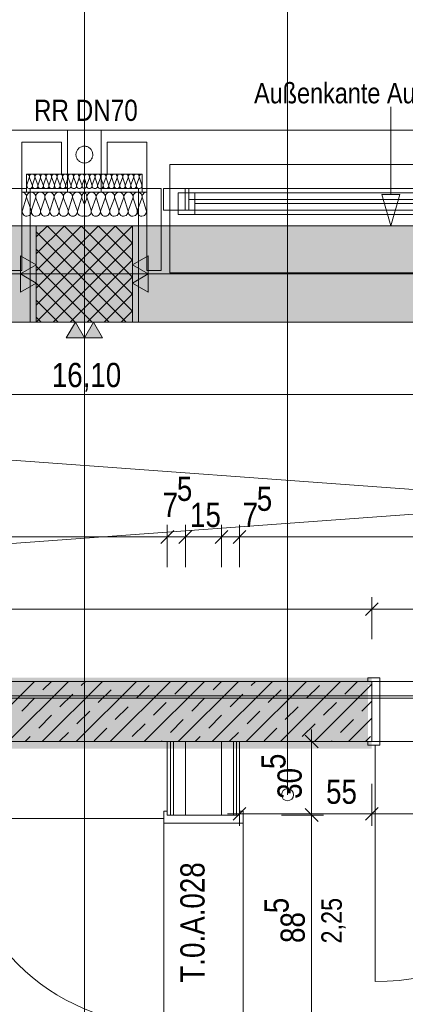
# Model space of a CAD drawing. Extents: x -620 to 300, y 62 to 1162.
# Tile 80 of 256: x -296 to -264, y 939 to 1021. Entities that reach past the tile are written whole.
import ezdxf
from ezdxf.lldxf.tags import DXFTag

# ---------------------------------------------------------------- set-up
doc = ezdxf.new("R2010")
doc.units = 0
doc.layers.get('0').update_dxf_attribs({"lineweight": 13})
for name, color, linetype, lineweight, true_color in [('--Bem innen', 9, 'Continuous', 13, 0x808080), ('00 -Bauelemente -Dämmung innen', 7, 'Continuous', 9, 0xff7fe6), ('00 -Bauelemente -Gipskarton', 7, 'Continuous', 9, 0xff7fe6), ('30 -33 Aussenwände- 3 Aussenstützen', 7, 'Continuous', 50, 0x0000dd), ('30 -33 Aussenwände- 7 Fassade_ Elemente', 7, 'Continuous', 9, 0x00aacc), ('30 -34 Innenwände- 1 tragend', 7, 'Continuous', 13, 0xdd0806), ('30 -34 Innenwände- 2 nichttragend', 7, 'Continuous', 18, 0xff7fe6), ('30 -34 Innenwände- 4 Türen_Fenster', 7, 'Continuous', 15, 0x9955ff), ('30 -35 Decken- 1 Konstruktion-Träger- Stahlbeton', 7, 'Continuous', 13, 0x33aa00), ('30 -35 Decken- 2.1 Treppen Innen 2D', 7, 'Continuous', 9, 0x599559), ('70 -72 Beschriftung- 1 Beschriftung allgemein', 7, 'Continuous', 9, 0xff6633), ('70 -72 Beschriftung- 2 Beschriftung Bauteile', 7, 'Continuous', 9, 0x9999ff), ('70 -75 Raumstempel-2 Verweislinie', 7, 'Continuous', 9, 0xff6600), ('70 -76 Bemaßung- 2 Allgemein', 9, 'Continuous', 5, 0x808080), ('iwb_Schraffur_F90_feuerbestaendig', 1, 'Continuous', 13, 0xff0000), ('iwb_Schraffur_Unterzug', 7, 'Continuous', 5, 0xffffcc), ('iwb_Sichtbeton', 2, 'Continuous', 50, 0xffff00), ('iwb_Sichtbeton-Shading', 2, 'Continuous', 50, 0xffff00)]:
    doc.layers.add(name, color=color, linetype=linetype, lineweight=lineweight, true_color=true_color)
for name, color, linetype, lineweight in [('40 -41 Abwasser_Wasser_Gas- 2 Wasser-1', 7, 'Continuous', 15), ('70 -71 Achsen- 1 Gebäudeachsen', 7, 'STRICHPUNKT2-A06G94XR8I', 18), ('Keine', 7, 'Continuous', 9), ('Keine-1', 7, 'Continuous', 15)]:
    doc.layers.add(name, color=color, linetype=linetype, lineweight=lineweight)
doc.styles.get("Standard").update_dxf_attribs({"font": 'ARIALN.TTF'})
tags = doc.linetypes.add('fein_strichliert-A06G94XS8I', pattern=[4, 1, -2, 1]).pattern_tags.tags
tags[8:9] = [DXFTag(74, 4), DXFTag(75, 0), DXFTag(340, '0'), DXFTag(46, 0.0), DXFTag(50, 0.0), DXFTag(44, 0.0), DXFTag(45, 0.0)]
tags[6:7] = [DXFTag(74, 4), DXFTag(75, 0), DXFTag(340, '0'), DXFTag(46, 0.0), DXFTag(50, 0.0), DXFTag(44, 0.0), DXFTag(45, 0.0)]
tags[4:5] = [DXFTag(74, 4), DXFTag(75, 0), DXFTag(340, '0'), DXFTag(46, 0.0), DXFTag(50, 0.0), DXFTag(44, 0.0), DXFTag(45, 0.0)]
tags = doc.linetypes.add('STRICHPUNKT2-A06G94XR8I', pattern=[12.7, 6.35, -3.175, 0, -3.175]).pattern_tags.tags
tags[10:11] = [DXFTag(74, 4), DXFTag(75, 0), DXFTag(340, '0'), DXFTag(46, 0.0), DXFTag(50, 0.0), DXFTag(44, 0.0), DXFTag(45, 0.0)]
tags[8:9] = [DXFTag(74, 4), DXFTag(75, 0), DXFTag(340, '0'), DXFTag(46, 0.0), DXFTag(50, 0.0), DXFTag(44, 0.0), DXFTag(45, 0.0)]
tags[6:7] = [DXFTag(74, 4), DXFTag(75, 0), DXFTag(340, '0'), DXFTag(46, 0.0), DXFTag(50, 0.0), DXFTag(44, 0.0), DXFTag(45, 0.0)]
tags[4:5] = [DXFTag(74, 4), DXFTag(75, 0), DXFTag(340, '0'), DXFTag(46, 0.0), DXFTag(50, 0.0), DXFTag(44, 0.0), DXFTag(45, 0.0)]

# ---------------------------------------------------------------- blocks, each defined once
blk = doc.blocks.new('Shading-A06G94VT8I', base_point=(-44.915, 989.453))
at = {"layer": 'iwb_Sichtbeton-Shading', "color": 51, "true_color": 0xffff7f}
for points in [[(-453.079, 965.303), (-453.079, 965.903), (-266.679, 965.303), (-266.679, 965.903)], [(-453.079, 960.003), (-453.079, 960.603), (-266.679, 960.003), (-266.679, 960.603)]]:
    blk.add_solid(points, dxfattribs=at)
blk = doc.blocks.new('Referenz-A06G94XT8I')
at = {"layer": '00 -Bauelemente -Dämmung innen', "color": 0, "linetype": 'Continuous', "lineweight": -2, "ltscale": 0.13}
for p, q in [((-283.18, 960.603), (-283.18, 954.503)), ((-282.18, 960.603), (-282.18, 954.503)), ((-279.18, 954.503), (-279.18, 960.603)), ((-278.18, 954.503), (-278.18, 960.603))]:
    blk.add_line(p, q, dxfattribs=at)
at = {"layer": '00 -Bauelemente -Gipskarton', "color": 0, "linetype": 'Continuous', "lineweight": -2, "ltscale": 0.13}
for p, q in [((-283.68, 960.603), (-283.68, 954.503)), ((-283.43, 960.603), (-283.43, 954.503)), ((-283.18, 960.603), (-283.18, 954.503)), ((-278.18, 954.503), (-278.18, 960.603)), ((-277.93, 954.503), (-277.93, 960.603)), ((-277.68, 954.503), (-277.68, 960.603))]:
    blk.add_line(p, q, dxfattribs=at)
at = {"layer": '30 -33 Aussenwände- 3 Aussenstützen', "color": 0, "lineweight": -2}
for p, q in [((-294.58, 1002.532), (-293.658, 1003.453)), ((-294.58, 1001.118), (-292.244, 1003.453)), ((-294.58, 999.703), (-290.83, 1003.453)), ((-294.58, 998.289), (-289.415, 1003.453)), ((-294.58, 996.875), (-288.001, 1003.453)), ((-294.58, 995.461), (-286.587, 1003.453)), ((-293.676, 1003.453), (-286.58, 996.357)), ((-292.262, 1003.453), (-286.58, 997.771)), ((-290.847, 1003.453), (-286.58, 999.186)), ((-289.433, 1003.453), (-286.58, 1000.6)), ((-288.019, 1003.453), (-286.58, 1002.014)), ((-286.605, 1003.453), (-286.58, 1003.428)), ((-294.58, 1002.943), (-287.09, 995.453)), ((-294.58, 1001.529), (-288.504, 995.453)), ((-293.173, 995.453), (-286.58, 1002.047)), ((-291.759, 995.453), (-286.58, 1000.632)), ((-294.58, 1000.115), (-289.918, 995.453)), ((-290.58, 1000.453), (-290.58, 998.453)), ((-291.58, 999.453), (-289.58, 999.453)), ((-290.344, 995.453), (-286.58, 999.218)), ((-294.58, 998.7), (-291.333, 995.453)), ((-294.58, 997.286), (-292.747, 995.453)), ((-288.93, 995.453), (-286.58, 997.804)), ((-294.58, 995.872), (-294.161, 995.453)), ((-287.516, 995.453), (-286.58, 996.39))]:
    blk.add_line(p, q, dxfattribs=at)
at = {"layer": '30 -33 Aussenwände- 3 Aussenstützen', "color": 0, "linetype": 'Continuous', "lineweight": -2, "ltscale": 0.13}
for p, q in [((-286.58, 1003.453), (-294.58, 1003.453)), ((-294.58, 1003.453), (-294.58, 995.453)), ((-286.58, 995.453), (-286.58, 1003.453)), ((-294.58, 995.453), (-286.58, 995.453))]:
    blk.add_line(p, q, dxfattribs=at)
at = {"layer": '30 -33 Aussenwände- 7 Fassade_ Elemente', "color": 0, "linetype": 'Continuous', "lineweight": -2, "ltscale": 0.13}
for p, q in [((-291.98, 1011.393), (-454.18, 1011.393)), ((-291.98, 1006.553), (-291.98, 1011.393)), ((-291.98, 1006.254), (-291.98, 1011.393)), ((-126.98, 1011.393), (-289.18, 1011.393)), ((-289.18, 1011.393), (-289.18, 1006.553)), ((-289.18, 1006.254), (-289.18, 1011.393)), ((-292.48, 1010.393), (-295.78, 1010.393)), ((-295.78, 1010.393), (-295.78, 1006.553)), ((-292.48, 1007.753), (-292.48, 1010.393)), ((-288.679, 1007.753), (-288.679, 1010.393)), ((-288.679, 1010.393), (-285.379, 1010.393)), ((-285.379, 1010.393), (-285.379, 1006.553)), ((-295.38, 1007.753), (-292.48, 1007.753)), ((-295.38, 1006.254), (-295.38, 1007.753)), ((-295.38, 1006.553), (-295.38, 1007.753)), ((-295.38, 1007.753), (-290.58, 1007.753)), ((-295.158, 1007.453), (-295.351, 1006.853)), ((-294.914, 1006.853), (-295.136, 1007.453)), ((-294.698, 1007.453), (-294.891, 1006.853)), ((-294.454, 1006.853), (-294.676, 1007.453)), ((-294.239, 1007.453), (-294.432, 1006.853)), ((-293.994, 1006.853), (-294.216, 1007.453)), ((-293.779, 1007.453), (-293.972, 1006.853)), ((-293.535, 1006.853), (-293.757, 1007.453)), ((-293.319, 1007.453), (-293.512, 1006.853)), ((-293.075, 1006.853), (-293.297, 1007.453)), ((-292.86, 1007.453), (-293.053, 1006.853)), ((-292.616, 1006.853), (-292.837, 1007.453)), ((-292.4, 1007.453), (-292.593, 1006.853)), ((-292.156, 1006.853), (-292.378, 1007.453)), ((-291.941, 1007.453), (-292.133, 1006.853)), ((-291.696, 1006.853), (-291.918, 1007.453)), ((-291.481, 1007.453), (-291.674, 1006.853)), ((-291.237, 1006.853), (-291.458, 1007.453)), ((-291.021, 1007.453), (-291.214, 1006.853)), ((-290.777, 1006.853), (-290.999, 1007.453)), ((-290.58, 1007.398), (-290.755, 1006.853)), ((-290.58, 1007.753), (-285.779, 1007.753)), ((-290.58, 1006.254), (-290.58, 1007.753)), ((-290.58, 1007.398), (-290.405, 1006.853)), ((-290.382, 1006.853), (-290.16, 1007.453)), ((-290.138, 1007.453), (-289.945, 1006.853)), ((-289.923, 1006.853), (-289.701, 1007.453)), ((-289.678, 1007.453), (-289.485, 1006.853)), ((-289.463, 1006.853), (-289.241, 1007.453)), ((-289.219, 1007.453), (-289.026, 1006.853)), ((-289.003, 1006.853), (-288.781, 1007.453)), ((-288.759, 1007.453), (-288.566, 1006.853)), ((-285.779, 1007.753), (-288.679, 1007.753)), ((-288.544, 1006.853), (-288.322, 1007.453)), ((-288.299, 1007.453), (-288.106, 1006.853)), ((-288.084, 1006.853), (-287.862, 1007.453)), ((-287.84, 1007.453), (-287.647, 1006.853)), ((-287.624, 1006.853), (-287.403, 1007.453)), ((-287.38, 1007.453), (-287.187, 1006.853)), ((-287.165, 1006.853), (-286.943, 1007.453)), ((-286.92, 1007.453), (-286.728, 1006.853)), ((-286.705, 1006.853), (-286.483, 1007.453)), ((-286.461, 1007.453), (-286.268, 1006.853)), ((-286.245, 1006.853), (-286.024, 1007.453)), ((-286.001, 1007.453), (-285.808, 1006.853)), ((-285.779, 1007.753), (-285.779, 1006.254)), ((-285.779, 1006.553), (-285.779, 1007.753)), ((-296.98, 1006.553), (-295.78, 1006.553)), ((-295.78, 1006.553), (-295.38, 1006.553)), ((-295.78, 1006.553), (-295.78, 999.753)), ((-295.78, 1006.254), (-290.58, 1006.254)), ((-295.78, 1003.454), (-295.78, 1006.254)), ((-290.58, 1006.254), (-295.38, 1006.254)), ((-295.08, 995.453), (-295.08, 1006.553)), ((-295.08, 1006.553), (-291.98, 1006.553)), ((-290.58, 1006.254), (-290.58, 1003.454)), ((-285.779, 1006.254), (-290.58, 1006.254)), ((-290.58, 1006.254), (-285.379, 1006.254)), ((-289.18, 1006.553), (-286.08, 1006.553)), ((-286.08, 1006.553), (-286.08, 995.453)), ((-285.379, 1006.553), (-285.779, 1006.553)), ((-285.379, 999.753), (-285.379, 1006.553)), ((-285.379, 1006.553), (-284.179, 1006.553)), ((-285.379, 1006.254), (-285.379, 1003.454)), ((-284.179, 1006.553), (-284.179, 999.753)), ((-283.986, 1006.553), (-234.753, 1006.553)), ((-283.986, 1004.753), (-283.986, 1006.553)), ((-283.986, 1006.553), (-282.185, 1006.553)), ((-283.986, 1004.753), (-283.986, 1006.553)), ((-282.185, 1006.553), (-282.185, 1004.753)), ((-295.41, 1005.754), (-295.732, 1004.754)), ((-295.003, 1004.754), (-295.373, 1005.754)), ((-294.644, 1005.754), (-294.966, 1004.754)), ((-294.237, 1004.754), (-294.607, 1005.754)), ((-293.878, 1005.754), (-294.199, 1004.754)), ((-293.471, 1004.754), (-293.841, 1005.754)), ((-293.112, 1005.754), (-293.433, 1004.754)), ((-292.705, 1004.754), (-293.075, 1005.754)), ((-292.346, 1005.754), (-292.667, 1004.754)), ((-291.939, 1004.754), (-292.308, 1005.754)), ((-291.58, 1005.754), (-291.901, 1004.754)), ((-291.173, 1004.754), (-291.542, 1005.754)), ((-290.814, 1005.754), (-291.135, 1004.754)), ((-290.776, 1005.754), (-290.58, 1005.221)), ((-290.383, 1005.754), (-290.58, 1005.221)), ((-290.345, 1005.754), (-290.024, 1004.754)), ((-289.986, 1004.754), (-289.617, 1005.754)), ((-289.579, 1005.754), (-289.258, 1004.754)), ((-289.22, 1004.754), (-288.851, 1005.754)), ((-288.813, 1005.754), (-288.492, 1004.754)), ((-288.454, 1004.754), (-288.085, 1005.754)), ((-288.047, 1005.754), (-287.726, 1004.754)), ((-287.688, 1004.754), (-287.319, 1005.754)), ((-287.281, 1005.754), (-286.96, 1004.754)), ((-286.922, 1004.754), (-286.553, 1005.754)), ((-286.515, 1005.754), (-286.194, 1004.754)), ((-286.156, 1004.754), (-285.787, 1005.754)), ((-285.749, 1005.754), (-285.428, 1004.754)), ((-234.753, 1004.753), (-283.986, 1004.753)), ((-282.185, 1004.753), (-283.986, 1004.753)), ((-290.58, 1003.454), (-295.78, 1003.454)), ((-285.379, 1003.454), (-290.58, 1003.454)), ((-295.78, 999.753), (-296.98, 999.753)), ((-290.58, 1000.453), (-290.58, 998.453)), ((-284.179, 999.753), (-285.379, 999.753)), ((-289.58, 999.453), (-291.58, 999.453)), ((-451.08, 995.453), (-295.08, 995.453)), ((-286.08, 995.453), (-130.08, 995.453))]:
    blk.add_line(p, q, dxfattribs=at)
at = {"layer": '30 -33 Aussenwände- 7 Fassade_ Elemente', "color": 0, "lineweight": -2}
for p, q in [((-283.48, 1006.553), (-283.48, 1008.553)), ((-283.48, 1008.553), (-235.08, 1008.553)), ((-283.48, 1004.753), (-283.48, 1006.553)), ((-283.48, 1006.553), (-281.88, 1006.553)), ((-281.88, 1004.753), (-281.88, 1006.553)), ((-281.88, 1006.553), (-236.68, 1006.553)), ((-282.78, 1004.403), (-282.78, 1006.203)), ((-282.78, 1006.203), (-281.38, 1006.203)), ((-236.68, 1005.653), (-281.88, 1005.653)), ((-281.38, 1004.403), (-281.38, 1006.203)), ((-281.38, 1006.203), (-237.18, 1006.203)), ((-283.48, 1004.753), (-283.48, 999.553)), ((-281.88, 1004.753), (-283.48, 1004.753)), ((-236.68, 1004.753), (-281.88, 1004.753)), ((-281.38, 1005.303), (-237.18, 1005.303)), ((-281.38, 1004.403), (-282.78, 1004.403)), ((-237.18, 1004.403), (-281.38, 1004.403)), ((-283.48, 999.553), (-235.08, 999.553))]:
    blk.add_line(p, q, dxfattribs=at)
at = {"layer": '30 -33 Aussenwände- 7 Fassade_ Elemente', "color": 0, "linetype": 'Continuous', "lineweight": -2, "ltscale": 0.13}
for centre, major_axis, end_param in [((-295.377, 1007.524), (0.219, -0.07), 1.896254), ((-294.917, 1007.524), (0.219, -0.07), 3.764652), ((-294.457, 1007.524), (0.219, -0.07), 3.764652), ((-293.998, 1007.524), (0.219, -0.07), 3.764652), ((-293.538, 1007.524), (0.219, -0.07), 3.764652), ((-293.078, 1007.524), (0.219, -0.07), 3.764652), ((-292.619, 1007.524), (0.219, -0.07), 3.764652), ((-292.159, 1007.524), (0.219, -0.07), 3.764652), ((-292.159, 1007.524), (-0.135, 0.186), 1.254884), ((-292.159, 1007.524), (0.135, 0.186), 1.254884), ((-292.159, 1007.524), (0.219, -0.07), 1.254884), ((-291.7, 1007.524), (0.219, -0.07), 3.764652), ((-291.7, 1007.524), (-0.135, 0.186), 1.254884), ((-291.7, 1007.524), (0.135, 0.186), 1.254884), ((-291.7, 1007.524), (0.219, -0.07), 1.254884), ((-291.24, 1007.524), (-0.135, 0.186), 1.254884), ((-291.24, 1007.524), (0.135, 0.186), 1.254884), ((-291.24, 1007.524), (0.219, -0.07), 1.254884), ((-290.78, 1007.524), (-0.091, 0.211), 1.4728), ((-290.78, 1007.524), (0.201, 0.112), 1.4728), ((-290.379, 1007.524), (0.091, 0.211), 1.4728), ((-290.379, 1007.524), (0.219, -0.07), 1.4728), ((-289.919, 1007.524), (-0.135, 0.186), 1.254884), ((-289.919, 1007.524), (0.135, 0.186), 1.254884), ((-289.919, 1007.524), (0.219, -0.07), 1.254884), ((-289.46, 1007.524), (0.219, -0.07), 3.764652), ((-289.46, 1007.524), (-0.135, 0.186), 1.254884), ((-289.46, 1007.524), (0.135, 0.186), 1.254884), ((-289.46, 1007.524), (0.219, -0.07), 1.254884), ((-289, 1007.524), (0.219, -0.07), 3.764652), ((-289, 1007.524), (-0.135, 0.186), 1.254884), ((-289, 1007.524), (0.135, 0.186), 1.254884), ((-289, 1007.524), (0.219, -0.07), 1.254884), ((-288.54, 1007.524), (0.219, -0.07), 3.764652), ((-288.081, 1007.524), (0.219, -0.07), 3.764652), ((-287.621, 1007.524), (0.219, -0.07), 3.764652), ((-287.161, 1007.524), (0.219, -0.07), 3.764652), ((-286.702, 1007.524), (0.219, -0.07), 3.764652), ((-286.242, 1007.524), (0.219, -0.07), 3.764652), ((-285.783, 1007.524), (0.003, 0.23), 1.896254), ((-295.774, 1005.871), (0.364, -0.117), 1.896254), ((-295.008, 1005.871), (0.364, -0.117), 3.764652), ((-295.132, 1006.783), (-0.219, 0.07), 3.765224), ((-294.673, 1006.783), (-0.219, 0.07), 3.765224), ((-294.242, 1005.871), (0.364, -0.117), 3.764652), ((-294.213, 1006.783), (-0.219, 0.07), 3.765224), ((-293.753, 1006.783), (-0.219, 0.07), 3.765224), ((-293.476, 1005.871), (0.364, -0.117), 3.764652), ((-293.294, 1006.783), (-0.219, 0.07), 3.765224), ((-292.71, 1005.871), (0.364, -0.117), 3.764652), ((-292.834, 1006.783), (-0.219, 0.07), 3.765224), ((-292.71, 1005.871), (0.225, 0.31), 1.254884), ((-292.374, 1006.783), (-0.219, 0.07), 3.765224), ((-291.944, 1005.871), (0.364, -0.117), 3.764652), ((-291.944, 1005.871), (0.225, 0.31), 1.254884), ((-291.915, 1006.783), (-0.219, 0.07), 3.765224), ((-291.915, 1006.783), (-0.219, 0.07), 1.255075), ((-291.915, 1006.783), (-0.135, -0.186), 1.255075), ((-291.915, 1006.783), (0.135, -0.186), 1.255075), ((-291.455, 1006.783), (-0.219, 0.07), 1.255075), ((-291.455, 1006.783), (-0.219, 0.07), 3.765224), ((-291.455, 1006.783), (-0.135, -0.186), 1.255075), ((-291.178, 1005.871), (0.225, 0.31), 1.254884), ((-291.455, 1006.783), (0.135, -0.186), 1.255075), ((-290.996, 1006.783), (-0.219, 0.07), 1.255075), ((-290.996, 1006.783), (-0.135, -0.186), 1.255075), ((-290.996, 1006.783), (0.135, -0.186), 1.255075), ((-290.536, 1006.783), (-0.219, 0.07), 1.691472), ((-290.623, 1006.783), (0.044, -0.225), 1.691472), ((-290.164, 1006.783), (-0.219, 0.07), 1.255075), ((-290.164, 1006.783), (-0.135, -0.186), 1.255075), ((-289.981, 1005.871), (0.225, 0.31), 1.254884), ((-290.164, 1006.783), (0.135, -0.186), 1.255075), ((-289.704, 1006.783), (-0.219, 0.07), 3.765224), ((-289.704, 1006.783), (-0.219, 0.07), 1.255075), ((-289.704, 1006.783), (-0.135, -0.186), 1.255075), ((-289.215, 1005.871), (0.364, -0.117), 3.764652), ((-289.704, 1006.783), (0.135, -0.186), 1.255075), ((-289.244, 1006.783), (-0.219, 0.07), 1.255075), ((-289.244, 1006.783), (-0.219, 0.07), 3.765224), ((-289.215, 1005.871), (0.225, 0.31), 1.254884), ((-289.244, 1006.783), (-0.135, -0.186), 1.255075), ((-289.244, 1006.783), (0.135, -0.186), 1.255075), ((-288.785, 1006.783), (-0.219, 0.07), 3.765224), ((-288.449, 1005.871), (0.364, -0.117), 3.764652), ((-288.449, 1005.871), (0.225, 0.31), 1.254884), ((-288.325, 1006.783), (-0.219, 0.07), 3.765224), ((-287.865, 1006.783), (-0.219, 0.07), 3.765224), ((-287.683, 1005.871), (0.364, -0.117), 3.764652), ((-287.406, 1006.783), (-0.219, 0.07), 3.765224), ((-286.917, 1005.871), (0.364, -0.117), 3.764652), ((-286.946, 1006.783), (-0.219, 0.07), 3.765224), ((-286.487, 1006.783), (-0.219, 0.07), 3.765224), ((-286.151, 1005.871), (0.364, -0.117), 3.764652), ((-286.027, 1006.783), (-0.219, 0.07), 3.765224), ((-285.385, 1005.871), (0.005, 0.383), 1.896254), ((-292.71, 1005.871), (-0.225, 0.31), 1.254884), ((-292.71, 1005.871), (0.364, -0.117), 1.254884), ((-291.944, 1005.871), (-0.225, 0.31), 1.254884), ((-291.944, 1005.871), (0.364, -0.117), 1.254884), ((-291.178, 1005.871), (-0.225, 0.31), 1.254884), ((-291.178, 1005.871), (0.364, -0.117), 1.254884), ((-290.412, 1005.871), (-0.168, 0.344), 1.429277), ((-290.747, 1005.871), (0.364, -0.117), 1.429277), ((-289.981, 1005.871), (-0.225, 0.31), 1.254884), ((-289.981, 1005.871), (0.364, -0.117), 1.254884), ((-289.215, 1005.871), (-0.225, 0.31), 1.254884), ((-289.215, 1005.871), (0.364, -0.117), 1.254884), ((-288.449, 1005.871), (-0.225, 0.31), 1.254884), ((-288.449, 1005.871), (0.364, -0.117), 1.254884), ((-295.367, 1004.636), (-0.364, 0.117), 3.765224), ((-294.601, 1004.636), (-0.364, 0.117), 3.765224), ((-293.835, 1004.636), (-0.364, 0.117), 3.765224), ((-293.069, 1004.636), (-0.364, 0.117), 3.765224), ((-292.303, 1004.636), (-0.364, 0.117), 1.255075), ((-292.303, 1004.636), (-0.364, 0.117), 3.765224), ((-292.303, 1004.636), (0.225, -0.31), 1.255075), ((-291.537, 1004.636), (-0.364, 0.117), 3.765224), ((-291.537, 1004.636), (-0.364, 0.117), 1.255075), ((-291.537, 1004.636), (0.225, -0.31), 1.255075), ((-290.771, 1004.636), (-0.364, 0.117), 2.406232), ((-290.388, 1004.636), (-0.191, -0.331), 2.406232), ((-289.622, 1004.636), (-0.364, 0.117), 1.255075), ((-289.622, 1004.636), (-0.364, 0.117), 3.765224), ((-289.622, 1004.636), (0.225, -0.31), 1.255075), ((-288.856, 1004.636), (-0.364, 0.117), 1.255075), ((-288.856, 1004.636), (-0.364, 0.117), 3.765224), ((-288.856, 1004.636), (0.225, -0.31), 1.255075), ((-288.09, 1004.636), (-0.364, 0.117), 3.765224), ((-287.324, 1004.636), (-0.364, 0.117), 3.765224), ((-286.558, 1004.636), (-0.364, 0.117), 3.765224), ((-285.792, 1004.636), (-0.364, 0.117), 3.765224), ((-292.303, 1004.636), (-0.225, -0.31), 1.255075), ((-291.537, 1004.636), (-0.225, -0.31), 1.255075), ((-289.622, 1004.636), (-0.225, -0.31), 1.255075), ((-288.856, 1004.636), (-0.225, -0.31), 1.255075)]:
    blk.add_ellipse(centre, major_axis=major_axis, ratio=1, start_param=0, end_param=end_param, dxfattribs=at)
at = {"layer": '30 -34 Innenwände- 1 tragend', "color": 0, "lineweight": -2}
for p, q in [((-266.68, 965.603), (-453.08, 965.603)), ((-299.738, 960.603), (-294.738, 965.603)), ((-299.738, 960.603), (-294.738, 965.603)), ((-296.91, 960.603), (-291.91, 965.603)), ((-296.91, 960.603), (-291.91, 965.603)), ((-294.082, 960.603), (-289.082, 965.603)), ((-294.082, 960.603), (-289.082, 965.603)), ((-294.02, 964.907), (-293.324, 965.603)), ((-294.02, 964.907), (-293.324, 965.603)), ((-291.253, 960.603), (-286.253, 965.603)), ((-291.253, 960.603), (-286.253, 965.603)), ((-290.838, 965.261), (-290.496, 965.603)), ((-290.838, 965.261), (-290.496, 965.603)), ((-288.425, 960.603), (-283.425, 965.603)), ((-288.425, 960.603), (-283.425, 965.603)), ((-285.596, 960.603), (-280.596, 965.603)), ((-285.596, 960.603), (-280.596, 965.603)), ((-283.06, 964.554), (-282.01, 965.603)), ((-283.06, 964.554), (-282.01, 965.603)), ((-282.768, 960.603), (-277.768, 965.603)), ((-282.768, 960.603), (-277.768, 965.603)), ((-279.939, 960.603), (-274.939, 965.603)), ((-279.939, 960.603), (-274.939, 965.603)), ((-279.878, 964.907), (-279.182, 965.603)), ((-279.878, 964.907), (-279.182, 965.603)), ((-277.111, 960.603), (-272.111, 965.603)), ((-277.111, 960.603), (-272.111, 965.603)), ((-276.696, 965.261), (-276.354, 965.603)), ((-276.696, 965.261), (-276.354, 965.603)), ((-274.283, 960.603), (-269.283, 965.603)), ((-274.283, 960.603), (-269.283, 965.603)), ((-271.454, 960.603), (-266.68, 965.378)), ((-271.454, 960.603), (-266.68, 965.378)), ((-268.918, 964.554), (-267.868, 965.603)), ((-268.918, 964.554), (-267.868, 965.603)), ((-292.606, 963.493), (-291.546, 964.554)), ((-292.606, 963.493), (-291.546, 964.554)), ((-289.424, 963.847), (-288.364, 964.907)), ((-289.424, 963.847), (-288.364, 964.907)), ((-286.242, 964.2), (-285.182, 965.261)), ((-286.242, 964.2), (-285.182, 965.261)), ((-278.464, 963.493), (-277.403, 964.554)), ((-278.464, 963.493), (-277.403, 964.554)), ((-275.282, 963.847), (-274.221, 964.907)), ((-275.282, 963.847), (-274.221, 964.907)), ((-272.1, 964.2), (-271.039, 965.261)), ((-272.1, 964.2), (-271.039, 965.261)), ((-295.788, 963.139), (-294.728, 964.2)), ((-295.788, 963.139), (-294.728, 964.2)), ((-284.828, 962.786), (-283.767, 963.847)), ((-284.828, 962.786), (-283.767, 963.847)), ((-281.646, 963.139), (-280.585, 964.2)), ((-281.646, 963.139), (-280.585, 964.2)), ((-270.686, 962.786), (-269.625, 963.847)), ((-270.686, 962.786), (-269.625, 963.847)), ((-267.504, 963.139), (-266.68, 963.964)), ((-267.504, 963.139), (-266.68, 963.964)), ((-291.192, 962.079), (-290.131, 963.139)), ((-291.192, 962.079), (-290.131, 963.139)), ((-288.01, 962.432), (-286.949, 963.493)), ((-288.01, 962.432), (-286.949, 963.493)), ((-277.05, 962.079), (-275.989, 963.139)), ((-277.05, 962.079), (-275.989, 963.139)), ((-273.868, 962.432), (-272.807, 963.493)), ((-273.868, 962.432), (-272.807, 963.493)), ((-294.374, 961.725), (-293.313, 962.786)), ((-294.374, 961.725), (-293.313, 962.786)), ((-286.596, 961.018), (-285.535, 962.079)), ((-286.596, 961.018), (-285.535, 962.079)), ((-283.414, 961.372), (-282.353, 962.432)), ((-283.414, 961.372), (-282.353, 962.432)), ((-280.232, 961.725), (-279.171, 962.786)), ((-280.232, 961.725), (-279.171, 962.786)), ((-272.454, 961.018), (-271.393, 962.079)), ((-272.454, 961.018), (-271.393, 962.079)), ((-269.272, 961.372), (-268.211, 962.432)), ((-269.272, 961.372), (-268.211, 962.432)), ((-268.626, 960.603), (-266.68, 962.55)), ((-268.626, 960.603), (-266.68, 962.55)), ((-292.667, 960.603), (-291.899, 961.372)), ((-292.667, 960.603), (-291.899, 961.372)), ((-289.778, 960.665), (-288.717, 961.725)), ((-289.778, 960.665), (-288.717, 961.725)), ((-278.525, 960.603), (-277.757, 961.372)), ((-278.525, 960.603), (-277.757, 961.372)), ((-275.636, 960.665), (-274.575, 961.725)), ((-275.636, 960.665), (-274.575, 961.725)), ((-266.68, 960.603), (-453.08, 960.603)), ((-295.496, 960.603), (-295.081, 961.018)), ((-295.496, 960.603), (-295.081, 961.018)), ((-284.182, 960.603), (-284.121, 960.665)), ((-284.182, 960.603), (-284.121, 960.665)), ((-281.354, 960.603), (-280.939, 961.018)), ((-281.354, 960.603), (-280.939, 961.018)), ((-270.04, 960.603), (-269.979, 960.665)), ((-270.04, 960.603), (-269.979, 960.665)), ((-267.211, 960.603), (-266.797, 961.018)), ((-267.211, 960.603), (-266.797, 961.018))]:
    blk.add_line(p, q, dxfattribs=at)
at = {"layer": '30 -34 Innenwände- 1 tragend', "color": 0, "linetype": 'Continuous', "lineweight": -2, "ltscale": 0.13}
for p, q in [((-266.68, 965.603), (-453.08, 965.603)), ((-266.68, 965.603), (-267, 965.603)), ((-283.68, 960.603), (-446.28, 960.603)), ((-279.18, 960.603), (-282.18, 960.603)), ((-266.68, 960.603), (-277.68, 960.603)), ((-266.68, 960.603), (-267, 960.603))]:
    blk.add_line(p, q, dxfattribs=at)
at = {"layer": '30 -34 Innenwände- 2 nichttragend', "color": 0, "linetype": 'Continuous', "lineweight": -2, "ltscale": 0.13}
for p, q in [((-283.68, 960.603), (-282.18, 960.603)), ((-283.68, 960.603), (-283.68, 954.503)), ((-282.18, 960.603), (-282.18, 954.503)), ((-279.18, 954.503), (-279.18, 960.603)), ((-277.68, 960.603), (-279.18, 960.603)), ((-277.68, 954.503), (-277.68, 960.603))]:
    blk.add_line(p, q, dxfattribs=at)
at = {"layer": '30 -34 Innenwände- 4 Türen_Fenster', "color": 0, "linetype": 'Continuous', "lineweight": -2, "ltscale": 0.13}
for p, q in [((-267, 965.603), (-267, 965.903)), ((-267, 965.903), (-266, 965.903)), ((-266.68, 965.603), (-267, 965.603)), ((-266.68, 960.603), (-266.68, 965.603)), ((-266, 965.903), (-266, 960.303)), ((-267, 960.303), (-267, 960.603)), ((-267, 960.603), (-266.68, 960.603)), ((-266.4, 960.303), (-267, 960.303)), ((-266, 960.303), (-266.4, 960.303))]:
    blk.add_line(p, q, dxfattribs=at)
at = {"layer": '30 -34 Innenwände- 4 Türen_Fenster', "color": 0, "linetype": 'fein_strichliert-A06G94XS8I', "lineweight": -2, "ltscale": 0.13}
for p, q in [((-246.48, 965.603), (-266.68, 965.603)), ((-246.48, 960.603), (-266.68, 960.603)), ((-266.4, 960.303), (-266.4, 940.663)), ((-283.98, 954.223), (-301.12, 954.223)), ((-283.98, 936.803), (-283.98, 954.503)), ((-277.38, 936.803), (-277.38, 954.503))]:
    blk.add_line(p, q, dxfattribs=at)
at = {"layer": '30 -34 Innenwände- 4 Türen_Fenster', "color": 0, "lineweight": -2}
for p, q in [((-283.68, 954.823), (-283.98, 954.823)), ((-283.98, 954.823), (-283.98, 954.223)), ((-283.68, 954.503), (-283.68, 954.823)), ((-283.68, 954.503), (-283.68, 954.823)), ((-277.38, 954.823), (-277.68, 954.823)), ((-277.68, 954.823), (-277.68, 954.503)), ((-277.68, 954.503), (-277.68, 954.823)), ((-277.38, 953.823), (-277.38, 954.823)), ((-283.98, 954.223), (-283.98, 953.823)), ((-277.68, 954.503), (-283.68, 954.503)), ((-283.98, 953.823), (-277.38, 953.823))]:
    blk.add_line(p, q, dxfattribs=at)
at = {"layer": '30 -34 Innenwände- 4 Türen_Fenster', "color": 0, "linetype": 'fein_strichliert-A06G94XS8I', "lineweight": -2, "ltscale": 0.13}
for centre, major_axis in [((-266.4, 960.303), (0, -19.64)), ((-283.98, 954.223), (-17.14, 0))]:
    blk.add_ellipse(centre, major_axis=major_axis, ratio=1, start_param=0, end_param=1.570796, dxfattribs=at)
at = {"layer": '30 -35 Decken- 1 Konstruktion-Träger- Stahlbeton', "color": 0, "linetype": 'fein_strichliert-A06G94XS8I', "lineweight": -2, "ltscale": 0.13}
for p, q in [((35.42, 1003.453), (-538.631, 1003.453)), ((35.42, 995.453), (-538.631, 995.453))]:
    blk.add_line(p, q, dxfattribs=at)
at = {"layer": '30 -35 Decken- 2.1 Treppen Innen 2D', "color": 0, "linetype": 'fein_strichliert-A06G94XS8I', "lineweight": -2, "ltscale": 0.13}
for p, q in [((-452.88, 965.603), (-45.78, 965.603)), ((-45.78, 964.403), (-452.88, 964.403)), ((-452.88, 964.203), (-45.78, 964.203))]:
    blk.add_line(p, q, dxfattribs=at)
at = {"layer": '40 -41 Abwasser_Wasser_Gas- 2 Wasser-1', "color": 0, "linetype": 'Continuous', "lineweight": -2, "ltscale": 0.13}
for p, q in [((-291.274, 1009.465), (-291.261, 1009.532)), ((-291.261, 1009.532), (-291.242, 1009.598)), ((-291.242, 1009.598), (-291.217, 1009.662)), ((-291.217, 1009.662), (-291.186, 1009.723)), ((-291.186, 1009.723), (-291.149, 1009.781)), ((-291.149, 1009.781), (-291.106, 1009.835)), ((-291.106, 1009.835), (-291.058, 1009.884)), ((-291.058, 1009.884), (-291.006, 1009.929)), ((-291.006, 1009.929), (-290.949, 1009.968)), ((-290.949, 1009.968), (-290.889, 1010.001)), ((-290.889, 1010.001), (-290.826, 1010.028)), ((-290.826, 1010.028), (-290.761, 1010.05)), ((-290.761, 1010.05), (-290.694, 1010.064)), ((-290.694, 1010.064), (-290.625, 1010.072)), ((-290.625, 1010.072), (-290.557, 1010.073)), ((-290.557, 1010.073), (-290.488, 1010.067)), ((-290.488, 1010.067), (-290.421, 1010.055)), ((-290.421, 1010.055), (-290.355, 1010.036)), ((-290.355, 1010.036), (-290.291, 1010.011)), ((-290.291, 1010.011), (-290.23, 1009.98)), ((-290.23, 1009.98), (-290.172, 1009.942)), ((-290.172, 1009.942), (-290.118, 1009.9)), ((-290.118, 1009.9), (-290.069, 1009.852)), ((-290.069, 1009.852), (-290.024, 1009.799)), ((-290.024, 1009.799), (-289.985, 1009.743)), ((-289.985, 1009.743), (-289.952, 1009.683)), ((-289.952, 1009.683), (-289.924, 1009.62)), ((-289.924, 1009.62), (-289.903, 1009.555)), ((-289.903, 1009.555), (-289.889, 1009.487)), ((-291.279, 1009.396), (-291.274, 1009.465)), ((-291.278, 1009.328), (-291.279, 1009.396)), ((-291.27, 1009.259), (-291.278, 1009.328)), ((-291.256, 1009.192), (-291.27, 1009.259)), ((-291.235, 1009.127), (-291.256, 1009.192)), ((-291.207, 1009.064), (-291.235, 1009.127)), ((-291.174, 1009.004), (-291.207, 1009.064)), ((-291.135, 1008.947), (-291.174, 1009.004)), ((-291.09, 1008.895), (-291.135, 1008.947)), ((-291.041, 1008.847), (-291.09, 1008.895)), ((-290.987, 1008.804), (-291.041, 1008.847)), ((-290.93, 1008.767), (-290.987, 1008.804)), ((-290.868, 1008.736), (-290.93, 1008.767)), ((-290.805, 1008.711), (-290.868, 1008.736)), ((-290.739, 1008.692), (-290.805, 1008.711)), ((-290.671, 1008.679), (-290.739, 1008.692)), ((-290.602, 1008.674), (-290.671, 1008.679)), ((-290.466, 1008.683), (-290.534, 1008.675)), ((-290.398, 1008.697), (-290.466, 1008.683)), ((-290.333, 1008.718), (-290.398, 1008.697)), ((-290.27, 1008.746), (-290.333, 1008.718)), ((-290.21, 1008.779), (-290.27, 1008.746)), ((-290.153, 1008.818), (-290.21, 1008.779)), ((-290.101, 1008.862), (-290.153, 1008.818)), ((-290.053, 1008.912), (-290.101, 1008.862)), ((-290.011, 1008.966), (-290.053, 1008.912)), ((-289.973, 1009.023), (-290.011, 1008.966)), ((-289.942, 1009.084), (-289.973, 1009.023)), ((-289.917, 1009.148), (-289.942, 1009.084)), ((-289.898, 1009.214), (-289.917, 1009.148)), ((-289.886, 1009.282), (-289.898, 1009.214)), ((-289.889, 1009.487), (-289.881, 1009.419)), ((-289.88, 1009.35), (-289.886, 1009.282)), ((-289.881, 1009.419), (-289.88, 1009.35)), ((-290.534, 1008.675), (-290.602, 1008.674))]:
    blk.add_line(p, q, dxfattribs=at)
at = {"layer": '70 -71 Achsen- 1 Gebäudeachsen', "color": 0, "linetype": 'STRICHPUNKT2-A06G94XR8I', "lineweight": -2, "ltscale": 0.13}
for p, q in [((-290.58, 1084.393), (-290.58, 84.953)), ((-538.631, 999.453), (76.501, 999.453))]:
    blk.add_line(p, q, dxfattribs=at)
at = {"layer": '70 -72 Beschriftung- 2 Beschriftung Bauteile', "color": 0, "linetype": 'Continuous', "lineweight": -2, "ltscale": 0.13}
blk.add_line((-265.089, 1006.052), (-265.089, 1013.332), dxfattribs=at)
at = {"layer": '70 -72 Beschriftung- 2 Beschriftung Bauteile', "color": 0, "lineweight": -2}
for p, q in [((-265.089, 1003.453), (-265.839, 1006.052)), ((-265.839, 1006.052), (-264.339, 1006.052)), ((-264.339, 1006.052), (-265.089, 1003.453)), ((-295.879, 1000.953), (-294.58, 1000.203)), ((-295.879, 999.453), (-295.879, 1000.953)), ((-286.58, 1000.203), (-285.281, 1000.953)), ((-285.281, 1000.953), (-285.281, 999.453)), ((-294.58, 1000.203), (-295.879, 999.453)), ((-285.281, 999.453), (-286.58, 1000.203)), ((-295.879, 999.453), (-294.58, 998.703)), ((-295.879, 997.953), (-295.879, 999.453)), ((-286.58, 998.703), (-285.281, 999.453)), ((-285.281, 999.453), (-285.281, 997.953)), ((-294.58, 998.703), (-295.879, 997.953)), ((-285.281, 997.953), (-286.58, 998.703)), ((-292.08, 994.154), (-291.33, 995.453)), ((-291.33, 995.453), (-290.58, 994.154)), ((-290.58, 994.154), (-289.83, 995.453)), ((-289.83, 995.453), (-289.08, 994.154)), ((-290.58, 994.154), (-292.08, 994.154)), ((-289.08, 994.154), (-290.58, 994.154))]:
    blk.add_line(p, q, dxfattribs=at)
for points in [[(-295.879, 999.453), (-295.879, 1000.953), (-294.58, 1000.203)], [(-285.281, 999.453), (-286.58, 1000.203), (-285.281, 1000.953)], [(-295.879, 997.953), (-295.879, 999.453), (-294.58, 998.703)], [(-285.281, 997.953), (-286.58, 998.703), (-285.281, 999.453)], [(-291.33, 994.154), (-292.08, 994.154), (-291.33, 995.453)], [(-291.33, 994.154), (-291.33, 995.453), (-290.58, 994.154)], [(-289.83, 994.154), (-290.58, 994.154), (-289.83, 995.453)], [(-289.83, 994.154), (-289.83, 995.453), (-289.08, 994.154)]]:
    blk.add_solid(points, dxfattribs=at)
at = {"layer": '70 -75 Raumstempel-2 Verweislinie', "color": 0, "linetype": 'Continuous', "lineweight": -2, "ltscale": 0.13}
blk.add_line((-273.681, 1104.393), (-273.681, 956.185), dxfattribs=at)
at = {"layer": '70 -75 Raumstempel-2 Verweislinie', "color": 0, "linetype": 'ByBlock', "lineweight": -2, "ltscale": 0.13}
blk.add_circle((-273.681, 956.185), 0.5, dxfattribs=at)
at = {"layer": '70 -76 Bemaßung- 2 Allgemein', "color": 0, "linetype": 'Continuous', "lineweight": -2, "ltscale": 0.13}
for p, q in [((-130.64, 989.453), (-450.519, 989.453)), ((-283.68, 975.103), (-283.68, 978.603)), ((-283.68, 975.103), (-283.68, 978.603)), ((-282.18, 975.103), (-282.18, 978.603)), ((-282.18, 975.103), (-282.18, 978.603)), ((-279.18, 975.103), (-279.18, 978.603)), ((-279.18, 975.103), (-279.18, 978.603)), ((-277.68, 975.103), (-277.68, 978.603)), ((-277.68, 975.103), (-277.68, 978.603)), ((-284.74, 977.603), (-407.019, 977.603)), ((-284.74, 977.603), (-285.8, 977.603)), ((-282.68, 977.603), (-284.74, 977.603)), ((-282.68, 977.603), (-284.74, 977.603)), ((-283.149, 978.134), (-284.21, 977.073)), ((-283.149, 978.134), (-284.21, 977.073)), ((-282.18, 977.603), (-283.68, 977.603)), ((-283.18, 977.603), (-281.119, 977.603)), ((-283.18, 977.603), (-281.119, 977.603)), ((-282.71, 977.073), (-281.649, 978.134)), ((-282.71, 977.073), (-281.649, 978.134)), ((-280.24, 977.603), (-281.3, 977.603)), ((-280.24, 977.603), (-281.119, 977.603)), ((-281.119, 977.603), (-280.059, 977.603)), ((-278.18, 977.603), (-280.24, 977.603)), ((-278.18, 977.603), (-280.24, 977.603)), ((-278.649, 978.134), (-279.71, 977.073)), ((-278.649, 978.134), (-279.71, 977.073)), ((-277.68, 977.603), (-279.18, 977.603)), ((-278.68, 977.603), (-276.619, 977.603)), ((-278.68, 977.603), (-276.619, 977.603)), ((-278.21, 977.073), (-277.149, 978.134)), ((-278.21, 977.073), (-277.149, 978.134)), ((-276.619, 977.603), (-275.559, 977.603)), ((-214.64, 977.603), (-276.619, 977.603)), ((-267.21, 971.073), (-266.149, 972.134)), ((-266.149, 972.134), (-267.21, 971.073)), ((-266.68, 969.103), (-266.68, 972.603)), ((-266.68, 969.103), (-266.68, 972.603)), ((-267.74, 971.603), (-452.019, 971.603)), ((-265.68, 971.603), (-267.74, 971.603)), ((-267.68, 971.603), (-265.619, 971.603)), ((-247.54, 971.603), (-265.619, 971.603)), ((-271.68, 961.603), (-271.68, 959.543)), ((-274.18, 960.603), (-270.68, 960.603)), ((-272.21, 961.134), (-271.149, 960.073)), ((-271.68, 955.564), (-271.68, 959.543)), ((-277.68, 957.103), (-277.68, 953.603)), ((-266.68, 957.103), (-266.68, 953.603)), ((-266.68, 957.103), (-266.68, 953.603)), ((-271.68, 953.503), (-271.68, 955.564)), ((-271.68, 955.503), (-271.68, 953.443)), ((-278.21, 954.073), (-277.149, 955.134)), ((-272.21, 955.034), (-271.149, 953.973)), ((-271.149, 953.973), (-272.21, 955.034)), ((-266.149, 955.134), (-267.21, 954.073)), ((-267.21, 954.073), (-266.149, 955.134)), ((-278.68, 954.603), (-276.619, 954.603)), ((-267.74, 954.603), (-276.619, 954.603)), ((-274.18, 954.503), (-270.68, 954.503)), ((-274.18, 954.503), (-270.68, 954.503)), ((-265.68, 954.603), (-267.74, 954.603)), ((-267.68, 954.603), (-265.619, 954.603)), ((-247.54, 954.603), (-265.619, 954.603)), ((-271.68, 937.864), (-271.68, 953.443))]:
    blk.add_line(p, q, dxfattribs=at)
at = {"layer": 'Keine', "color": 0, "linetype": 'fein_strichliert-A06G94XS8I', "lineweight": -2, "ltscale": 0.13}
for p, q in [((-453.08, 965.603), (-45.58, 995.453)), ((-45.58, 965.603), (-453.08, 995.453))]:
    blk.add_line(p, q, dxfattribs=at)
at = {"layer": 'Keine-1', "color": 0, "linetype": 'fein_strichliert-A06G94XS8I', "lineweight": -2, "ltscale": 0.13}
blk.add_line((-538.631, 1011.393), (76.501, 1011.393), dxfattribs=at)
at = {"layer": '--Bem innen', "color": 0, "linetype": 'Continuous', "lineweight": -2, "ltscale": 0.13, "insert": (-270.873, 943.826), "char_height": 1.7, "attachment_point": 1, "rotation": 90}
blk.add_mtext('{\\fArial Narrow;2,25}', dxfattribs=at)
at = {"layer": '70 -72 Beschriftung- 1 Beschriftung allgemein', "color": 0, "linetype": 'Continuous', "lineweight": -2, "ltscale": 0.13, "insert": (-294.771, 1013.934), "char_height": 1.76205, "attachment_point": 1}
blk.add_mtext('{\\fArial Narrow;RR DN70}', dxfattribs=at)
at = {"layer": '70 -72 Beschriftung- 2 Beschriftung Bauteile', "color": 0, "linetype": 'Continuous', "lineweight": -2, "ltscale": 0.13, "insert": (-276.466, 1015.334), "char_height": 1.7, "attachment_point": 1}
blk.add_mtext('{\\fArial Narrow;Außenkante Aufkantung}', dxfattribs=at)
at = {"layer": '70 -76 Bemaßung- 2 Allgemein', "color": 0, "linetype": 'Continuous', "lineweight": -2, "ltscale": 0.13, "char_height": 2.01377, "attachment_point": 1}
for s, insert in [('{\\fArial Narrow;16,10}', (-293.289, 992.069)), ('{\\fArial Narrow;5}', (-282.887, 982.614)), ('{\\fArial Narrow;5}', (-276.243, 981.788)), ('{\\fArial Narrow;7}', (-284.066, 981.272)), ('{\\fArial Narrow;15}', (-281.791, 980.446)), ('{\\fArial Narrow;7}', (-277.421, 980.446)), ('{\\fArial Narrow;55}', (-270.479, 957.446))]:
    blk.add_mtext(s, dxfattribs=dict(at, insert=insert))
at = {"layer": '70 -76 Bemaßung- 2 Allgemein', "color": 0, "linetype": 'Continuous', "lineweight": -2, "ltscale": 0.13, "char_height": 2.01377, "attachment_point": 1, "rotation": 90}
for s, insert in [('{\\fArial Narrow;5}', (-275.864, 958.319)), ('{\\fArial Narrow;30}', (-274.522, 955.846)), ('{\\fArial Narrow;5}', (-275.608, 946.343)), ('{\\fArial Narrow;88}', (-274.265, 943.87))]:
    blk.add_mtext(s, dxfattribs=dict(at, insert=insert))
at = {"layer": 'Keine', "color": 0, "linetype": 'Continuous', "lineweight": -2, "ltscale": 0.13, "insert": (-282.598, 940.571), "char_height": 2.01377, "attachment_point": 1, "rotation": 90}
blk.add_mtext('{\\fArial Narrow;T.0.A.028}', dxfattribs=at)
blk = doc.blocks.new('Referenz-A06G94XV8I')
at = {"layer": 'iwb_Schraffur_F90_feuerbestaendig', "linetype": 'Continuous', "ltscale": 0.13}
blk.add_solid([(-266.999, 960.591), (-453.079, 960.591), (-266.999, 965.603), (-453.079, 965.603)], dxfattribs=at)
at = {"layer": 'iwb_Schraffur_Unterzug', "linetype": 'Continuous', "ltscale": 0.13}
for points in [[(-538.631, 1003.453), (76.501, 1003.453), (76.501, 1002.926)], [(-538.631, 1003.453), (76.501, 1002.926), (-538.631, 1002.222)], [(-538.631, 1002.222), (76.501, 1002.926), (76.501, 995.981)], [(-538.631, 1002.222), (76.501, 995.981), (-538.631, 996.684)], [(-538.631, 996.684), (76.501, 995.981), (76.501, 995.453)], [(-538.631, 996.684), (76.501, 995.453), (-538.631, 995.453)]]:
    blk.add_solid(points, dxfattribs=at)
at = {"layer": 'iwb_Sichtbeton', "linetype": 'Continuous', "ltscale": 0.5}
for points in [[(-453.079, 965.303), (-453.079, 965.903), (-266.679, 965.303), (-266.679, 965.903)], [(-453.079, 960.003), (-453.079, 960.603), (-266.679, 960.003), (-266.679, 960.603)]]:
    blk.add_solid(points, dxfattribs=at)

msp = doc.modelspace()

# ---------------------------------------------------------------- block references
at = {"color": 8, "lineweight": 13, "ltscale": 0.13, "true_color": 0x808080}
msp.add_blockref('Referenz-A06G94XT8I', (0, 0), dxfattribs=at)
at = {"color": 8, "lineweight": 25, "ltscale": 0.25, "true_color": 0x808080}
msp.add_blockref('Referenz-A06G94XV8I', (0, 0), dxfattribs=at)
msp.add_blockref('Shading-A06G94VT8I', (-44.915, 989.453))

doc.saveas('drawing.dxf')
